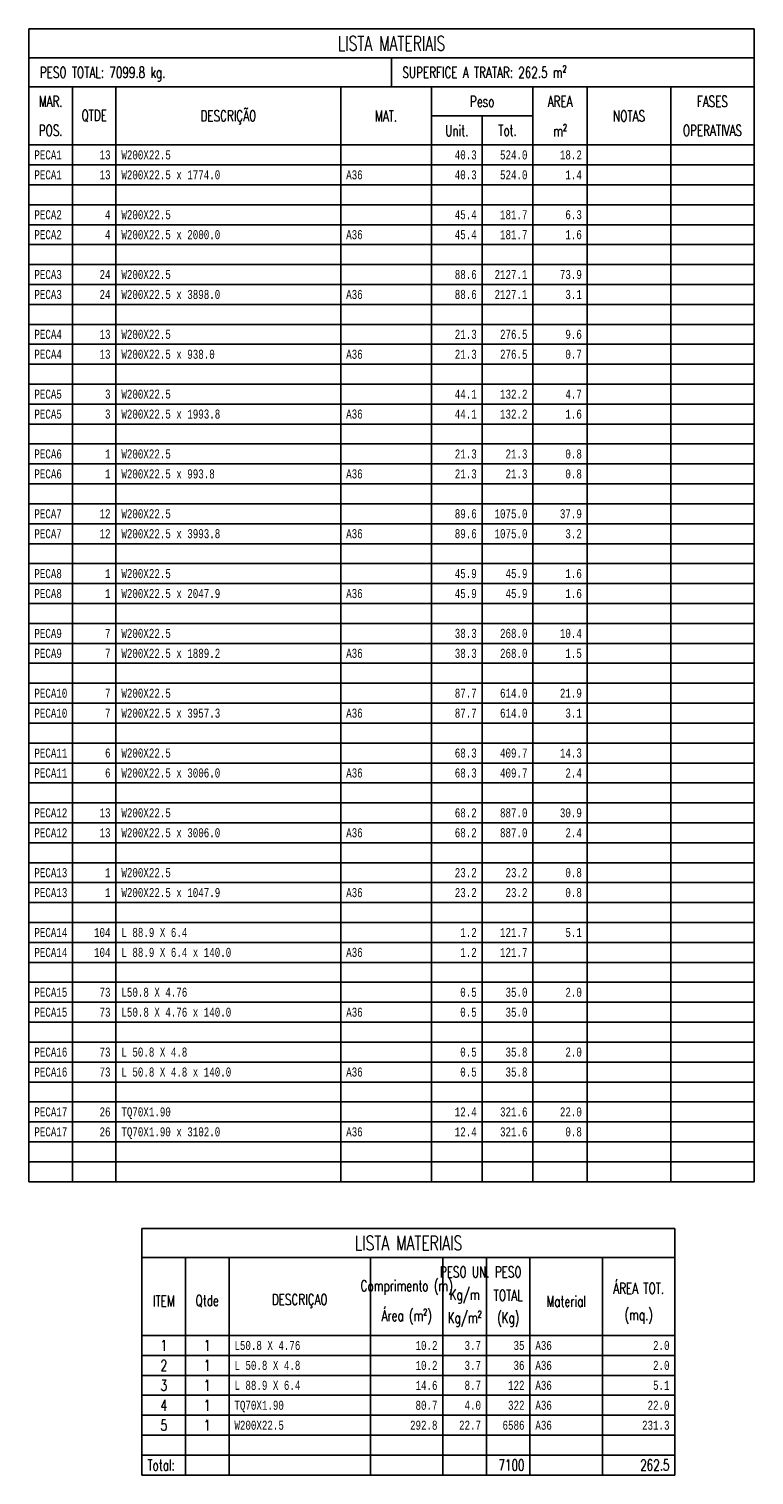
# Model space of a CAD drawing. Header units: feet. Extents: x 8647 to 79957, y -13328 to 10492.
# Tile 27 of 27: x 65209 to 67209, y 5135 to 9124. Entities that reach past the tile are written whole.
import ezdxf
from ezdxf.enums import TextEntityAlignment as Align

# ---------------------------------------------------------------- set-up
doc = ezdxf.new("R2010")
doc.units = ezdxf.units.FT
doc.header["$LTSCALE"] = 20
doc.header["$MEASUREMENT"] = 0
doc.layers.get('0').update_dxf_attribs({"linetype": 'CONTINUOUS'})
doc.styles.add('tb1', font='romans.shx', dxfattribs={"width": 0.7, "height": 40})
doc.styles.add('tb2', font='romans.shx', dxfattribs={"width": 0.7, "height": 30})
doc.styles.add('tb3', font='monotxt.shx', dxfattribs={"width": 0.7, "height": 25})

msp = doc.modelspace()

# ---------------------------------------------------------------- linework, layer by layer
at = {"color": 4}
for p, q in [((65208.6, 9123.9), (65208.6, 5943.9)), ((65208.6, 9123.9), (67208.6, 9123.9)), ((67208.6, 9123.9), (67208.6, 5943.9)), ((65208.6, 9043.9), (67208.6, 9043.9)), ((65208.6, 5943.9), (67208.6, 5943.9)), ((65520.4, 5814.6), (65520.4, 5134.6)), ((66990.4, 5814.6), (65520.4, 5814.6)), ((66990.4, 5814.6), (66990.4, 5134.6)), ((65520.4, 5734.6), (66990.4, 5734.6)), ((65520.4, 5134.6), (66990.4, 5134.6))]:
    msp.add_line(p, q, dxfattribs=at)
at = {"color": 3}
for p, q in [((66208.6, 8963.9), (66208.6, 9043.9)), ((65208.6, 8963.9), (67208.6, 8963.9)), ((65328.6, 8963.9), (65328.6, 5943.9)), ((65448.6, 8963.9), (65448.6, 5943.9)), ((66068.6, 8963.9), (66068.6, 5943.9)), ((66318.6, 8963.9), (66318.6, 5943.9)), ((66598.6, 8963.9), (66598.6, 5943.9)), ((66748.6, 8963.9), (66748.6, 5943.9)), ((66978.6, 8963.9), (66978.6, 5943.9)), ((66318.6, 8883.9), (66598.6, 8883.9)), ((65208.6, 8803.9), (67208.6, 8803.9)), ((65520.4, 5734.6), (66990.4, 5734.6)), ((65640.4, 5734.6), (65640.4, 5134.6)), ((65760.4, 5734.6), (65760.4, 5134.6)), ((66150.4, 5734.6), (66150.4, 5134.6)), ((66350.4, 5734.6), (66350.4, 5134.6)), ((66470.4, 5734.6), (66470.4, 5134.6)), ((66590.4, 5734.6), (66590.4, 5134.6)), ((66790.4, 5734.6), (66790.4, 5134.6))]:
    msp.add_line(p, q, dxfattribs=at)
at = {"color": 7}
for p, q in [((66458.6, 8883.9), (66458.6, 5943.9)), ((65208.6, 8748.9), (67208.6, 8748.9)), ((65208.6, 8693.9), (67208.6, 8693.9)), ((65208.6, 8638.9), (67208.6, 8638.9)), ((65208.6, 8583.9), (67208.6, 8583.9)), ((65208.6, 8528.9), (67208.6, 8528.9)), ((65208.6, 8473.9), (67208.6, 8473.9)), ((65208.6, 8418.9), (67208.6, 8418.9)), ((65208.6, 8363.9), (67208.6, 8363.9)), ((65208.6, 8308.9), (67208.6, 8308.9)), ((65208.6, 8253.9), (67208.6, 8253.9)), ((65208.6, 8198.9), (67208.6, 8198.9)), ((65208.6, 8143.9), (67208.6, 8143.9)), ((65208.6, 8088.9), (67208.6, 8088.9)), ((65208.6, 8033.9), (67208.6, 8033.9)), ((65208.6, 7978.9), (67208.6, 7978.9)), ((65208.6, 7923.9), (67208.6, 7923.9)), ((65208.6, 7868.9), (67208.6, 7868.9)), ((65208.6, 7813.9), (67208.6, 7813.9)), ((65208.6, 7758.9), (67208.6, 7758.9)), ((65208.6, 7703.9), (67208.6, 7703.9)), ((65208.6, 7648.9), (67208.6, 7648.9)), ((65208.6, 7593.9), (67208.6, 7593.9)), ((65208.6, 7538.9), (67208.6, 7538.9)), ((65208.6, 7483.9), (67208.6, 7483.9)), ((65208.6, 7428.9), (67208.6, 7428.9)), ((65208.6, 7373.9), (67208.6, 7373.9)), ((65208.6, 7318.9), (67208.6, 7318.9)), ((65208.6, 7263.9), (67208.6, 7263.9)), ((65208.6, 7208.9), (67208.6, 7208.9)), ((65208.6, 7153.9), (67208.6, 7153.9)), ((65208.6, 7098.9), (67208.6, 7098.9)), ((65208.6, 7043.9), (67208.6, 7043.9)), ((65208.6, 6988.9), (67208.6, 6988.9)), ((65208.6, 6933.9), (67208.6, 6933.9)), ((65208.6, 6878.9), (67208.6, 6878.9)), ((65208.6, 6823.9), (67208.6, 6823.9)), ((65208.6, 6768.9), (67208.6, 6768.9)), ((65208.6, 6713.9), (67208.6, 6713.9)), ((65208.6, 6658.9), (67208.6, 6658.9)), ((65208.6, 6603.9), (67208.6, 6603.9)), ((65208.6, 6548.9), (67208.6, 6548.9)), ((65208.6, 6493.9), (67208.6, 6493.9)), ((65208.6, 6438.9), (67208.6, 6438.9)), ((65208.6, 6383.9), (67208.6, 6383.9)), ((65208.6, 6328.9), (67208.6, 6328.9)), ((65208.6, 6273.9), (67208.6, 6273.9)), ((65208.6, 6218.9), (67208.6, 6218.9)), ((65208.6, 6163.9), (67208.6, 6163.9)), ((65208.6, 6108.9), (67208.6, 6108.9)), ((65208.6, 6053.9), (67208.6, 6053.9)), ((65208.6, 5998.9), (67208.6, 5998.9)), ((65520.4, 5519.6), (66990.4, 5519.6)), ((65520.4, 5464.6), (66990.4, 5464.6)), ((65520.4, 5409.6), (66990.4, 5409.6)), ((65520.4, 5354.6), (66990.4, 5354.6)), ((65520.4, 5299.6), (66990.4, 5299.6)), ((65520.4, 5244.6), (66990.4, 5244.6)), ((65520.4, 5189.6), (66990.4, 5189.6))]:
    msp.add_line(p, q, dxfattribs=at)

# ---------------------------------------------------------------- texts
at = {"color": 4, "style": 'tb1', "width": 0.7}
for p in [(66208.6, 9083.9), (66255.4, 5774.6)]:
    msp.add_text('LISTA MATERIAIS', height=40, dxfattribs=at).set_placement(p, align=Align.MIDDLE)
at = {"color": 3, "style": 'tb2', "width": 0.7}
for s, p in [('PESO TOTAL: 7099.8 kg.', (65238.6, 9003.9)), ('SUPERFICE A TRATAR: 262.5 m²', (66238.6, 9003.9)), ('Total:', (65535.4, 5162.1))]:
    msp.add_text(s, height=30, dxfattribs=at).set_placement(p, align=Align.MIDDLE_LEFT)
for s, p in [('MAR.', (65268.6, 8923.9)), ('Peso', (66458.6, 8923.9)), ('AREA', (66673.6, 8923.9)), ('FASES', (67093.6, 8923.9)), ('QTDE', (65388.6, 8883.9)), ('DESCRIÇÃO', (65758.6, 8883.9)), ('MAT.', (66193.6, 8883.9)), ('NOTAS', (66863.6, 8883.9)), ('POS.', (65268.6, 8843.9)), ('Unit.', (66388.6, 8843.9)), ('Tot.', (66528.6, 8843.9)), ('m²', (66673.6, 8843.9)), ('OPERATIVAS', (67093.6, 8843.9)), ('PESO UN.', (66410.4, 5694.6)), ('PESO', (66530.4, 5694.6)), ('Comprimento (m)', (66250.4, 5654.6)), ('ÁREA TOT.', (66890.4, 5654.6)), ('ITEM', (65580.4, 5614.6)), ('Qtde', (65700.4, 5614.6)), ('DESCRIÇAO', (65955.4, 5614.6)), ('Kg/m', (66410.4, 5630.6)), ('TOTAL', (66530.4, 5630.6)), ('Material', (66690.4, 5614.6)), ('Área (m²)', (66250.4, 5574.6)), ('Kg/m²', (66410.4, 5566.6)), ('(Kg)', (66530.4, 5566.6)), ('(mq.)', (66890.4, 5574.6))]:
    msp.add_text(s, height=30, dxfattribs=at).set_placement(p, align=Align.MIDDLE)
at = {"color": 7, "style": 'tb3', "width": 0.7}
for s, p in [('PECA1', (65223.6, 8776.4)), ('W200X22.5', (65463.6, 8776.4)), ('PECA1', (65223.6, 8721.4)), ('W200X22.5 x 1774.0', (65463.6, 8721.4)), ('A36', (66083.6, 8721.4)), ('PECA2', (65223.6, 8611.4)), ('W200X22.5', (65463.6, 8611.4)), ('PECA2', (65223.6, 8556.4)), ('W200X22.5 x 2000.0', (65463.6, 8556.4)), ('A36', (66083.6, 8556.4)), ('PECA3', (65223.6, 8446.4)), ('W200X22.5', (65463.6, 8446.4)), ('PECA3', (65223.6, 8391.4)), ('W200X22.5 x 3898.0', (65463.6, 8391.4)), ('A36', (66083.6, 8391.4)), ('PECA4', (65223.6, 8281.4)), ('W200X22.5', (65463.6, 8281.4)), ('PECA4', (65223.6, 8226.4)), ('W200X22.5 x 938.0', (65463.6, 8226.4)), ('A36', (66083.6, 8226.4)), ('PECA5', (65223.6, 8116.4)), ('W200X22.5', (65463.6, 8116.4)), ('PECA5', (65223.6, 8061.4)), ('W200X22.5 x 1993.8', (65463.6, 8061.4)), ('A36', (66083.6, 8061.4)), ('PECA6', (65223.6, 7951.4)), ('W200X22.5', (65463.6, 7951.4)), ('PECA6', (65223.6, 7896.4)), ('W200X22.5 x 993.8', (65463.6, 7896.4)), ('A36', (66083.6, 7896.4)), ('PECA7', (65223.6, 7786.4)), ('W200X22.5', (65463.6, 7786.4)), ('PECA7', (65223.6, 7731.4)), ('W200X22.5 x 3993.8', (65463.6, 7731.4)), ('A36', (66083.6, 7731.4)), ('PECA8', (65223.6, 7621.4)), ('W200X22.5', (65463.6, 7621.4)), ('PECA8', (65223.6, 7566.4)), ('W200X22.5 x 2047.9', (65463.6, 7566.4)), ('A36', (66083.6, 7566.4)), ('PECA9', (65223.6, 7456.4)), ('W200X22.5', (65463.6, 7456.4)), ('PECA9', (65223.6, 7401.4)), ('W200X22.5 x 1889.2', (65463.6, 7401.4)), ('A36', (66083.6, 7401.4)), ('PECA10', (65223.6, 7291.4)), ('W200X22.5', (65463.6, 7291.4)), ('PECA10', (65223.6, 7236.4)), ('W200X22.5 x 3957.3', (65463.6, 7236.4)), ('A36', (66083.6, 7236.4)), ('PECA11', (65223.6, 7126.4)), ('W200X22.5', (65463.6, 7126.4)), ('PECA11', (65223.6, 7071.4)), ('W200X22.5 x 3006.0', (65463.6, 7071.4)), ('A36', (66083.6, 7071.4)), ('PECA12', (65223.6, 6961.4)), ('W200X22.5', (65463.6, 6961.4)), ('PECA12', (65223.6, 6906.4)), ('W200X22.5 x 3006.0', (65463.6, 6906.4)), ('A36', (66083.6, 6906.4)), ('PECA13', (65223.6, 6796.4)), ('W200X22.5', (65463.6, 6796.4)), ('PECA13', (65223.6, 6741.4)), ('W200X22.5 x 1047.9', (65463.6, 6741.4)), ('A36', (66083.6, 6741.4)), ('PECA14', (65223.6, 6631.4)), ('L 88.9 X 6.4', (65463.6, 6631.4)), ('PECA14', (65223.6, 6576.4)), ('L 88.9 X 6.4 x 140.0', (65463.6, 6576.4)), ('A36', (66083.6, 6576.4)), ('PECA15', (65223.6, 6466.4)), ('L50.8 X 4.76', (65463.6, 6466.4)), ('PECA15', (65223.6, 6411.4)), ('L50.8 X 4.76 x 140.0', (65463.6, 6411.4)), ('A36', (66083.6, 6411.4)), ('PECA16', (65223.6, 6301.4)), ('L 50.8 X 4.8', (65463.6, 6301.4)), ('PECA16', (65223.6, 6246.4)), ('L 50.8 X 4.8 x 140.0', (65463.6, 6246.4)), ('A36', (66083.6, 6246.4)), ('PECA17', (65223.6, 6136.4)), ('TQ70X1.90', (65463.6, 6136.4)), ('PECA17', (65223.6, 6081.4)), ('TQ70X1.90 x 3102.0', (65463.6, 6081.4)), ('A36', (66083.6, 6081.4)), ('L50.8 X 4.76', (65775.4, 5492.1)), ('A36', (66605.4, 5492.1)), ('L 50.8 X 4.8', (65775.4, 5437.1)), ('A36', (66605.4, 5437.1)), ('L 88.9 X 6.4', (65775.4, 5382.1)), ('A36', (66605.4, 5382.1)), ('TQ70X1.90', (65775.4, 5327.1)), ('A36', (66605.4, 5327.1)), ('W200X22.5', (65775.4, 5272.1)), ('A36', (66605.4, 5272.1))]:
    msp.add_text(s, height=25, dxfattribs=at).set_placement(p, align=Align.MIDDLE_LEFT)
for s, p in [('13', (65433.6, 8776.4)), ('40.3', (66443.6, 8776.4)), ('524.0', (66583.6, 8776.4)), ('18.2', (66733.6, 8776.4)), ('13', (65433.6, 8721.4)), ('40.3', (66443.6, 8721.4)), ('524.0', (66583.6, 8721.4)), ('1.4', (66733.6, 8721.4)), ('4', (65433.6, 8611.4)), ('45.4', (66443.6, 8611.4)), ('181.7', (66583.6, 8611.4)), ('6.3', (66733.6, 8611.4)), ('4', (65433.6, 8556.4)), ('45.4', (66443.6, 8556.4)), ('181.7', (66583.6, 8556.4)), ('1.6', (66733.6, 8556.4)), ('24', (65433.6, 8446.4)), ('88.6', (66443.6, 8446.4)), ('2127.1', (66583.6, 8446.4)), ('73.9', (66733.6, 8446.4)), ('24', (65433.6, 8391.4)), ('88.6', (66443.6, 8391.4)), ('2127.1', (66583.6, 8391.4)), ('3.1', (66733.6, 8391.4)), ('13', (65433.6, 8281.4)), ('21.3', (66443.6, 8281.4)), ('276.5', (66583.6, 8281.4)), ('9.6', (66733.6, 8281.4)), ('13', (65433.6, 8226.4)), ('21.3', (66443.6, 8226.4)), ('276.5', (66583.6, 8226.4)), ('0.7', (66733.6, 8226.4)), ('3', (65433.6, 8116.4)), ('44.1', (66443.6, 8116.4)), ('132.2', (66583.6, 8116.4)), ('4.7', (66733.6, 8116.4)), ('3', (65433.6, 8061.4)), ('44.1', (66443.6, 8061.4)), ('132.2', (66583.6, 8061.4)), ('1.6', (66733.6, 8061.4)), ('1', (65433.6, 7951.4)), ('21.3', (66443.6, 7951.4)), ('21.3', (66583.6, 7951.4)), ('0.8', (66733.6, 7951.4)), ('1', (65433.6, 7896.4)), ('21.3', (66443.6, 7896.4)), ('21.3', (66583.6, 7896.4)), ('0.8', (66733.6, 7896.4)), ('12', (65433.6, 7786.4)), ('89.6', (66443.6, 7786.4)), ('1075.0', (66583.6, 7786.4)), ('37.9', (66733.6, 7786.4)), ('12', (65433.6, 7731.4)), ('89.6', (66443.6, 7731.4)), ('1075.0', (66583.6, 7731.4)), ('3.2', (66733.6, 7731.4)), ('1', (65433.6, 7621.4)), ('45.9', (66443.6, 7621.4)), ('45.9', (66583.6, 7621.4)), ('1.6', (66733.6, 7621.4)), ('1', (65433.6, 7566.4)), ('45.9', (66443.6, 7566.4)), ('45.9', (66583.6, 7566.4)), ('1.6', (66733.6, 7566.4)), ('7', (65433.6, 7456.4)), ('38.3', (66443.6, 7456.4)), ('268.0', (66583.6, 7456.4)), ('10.4', (66733.6, 7456.4)), ('7', (65433.6, 7401.4)), ('38.3', (66443.6, 7401.4)), ('268.0', (66583.6, 7401.4)), ('1.5', (66733.6, 7401.4)), ('7', (65433.6, 7291.4)), ('87.7', (66443.6, 7291.4)), ('614.0', (66583.6, 7291.4)), ('21.9', (66733.6, 7291.4)), ('7', (65433.6, 7236.4)), ('87.7', (66443.6, 7236.4)), ('614.0', (66583.6, 7236.4)), ('3.1', (66733.6, 7236.4)), ('6', (65433.6, 7126.4)), ('68.3', (66443.6, 7126.4)), ('409.7', (66583.6, 7126.4)), ('14.3', (66733.6, 7126.4)), ('6', (65433.6, 7071.4)), ('68.3', (66443.6, 7071.4)), ('409.7', (66583.6, 7071.4)), ('2.4', (66733.6, 7071.4)), ('13', (65433.6, 6961.4)), ('68.2', (66443.6, 6961.4)), ('887.0', (66583.6, 6961.4)), ('30.9', (66733.6, 6961.4)), ('13', (65433.6, 6906.4)), ('68.2', (66443.6, 6906.4)), ('887.0', (66583.6, 6906.4)), ('2.4', (66733.6, 6906.4)), ('1', (65433.6, 6796.4)), ('23.2', (66443.6, 6796.4)), ('23.2', (66583.6, 6796.4)), ('0.8', (66733.6, 6796.4)), ('1', (65433.6, 6741.4)), ('23.2', (66443.6, 6741.4)), ('23.2', (66583.6, 6741.4)), ('0.8', (66733.6, 6741.4)), ('104', (65433.6, 6631.4)), ('1.2', (66443.6, 6631.4)), ('121.7', (66583.6, 6631.4)), ('5.1', (66733.6, 6631.4)), ('104', (65433.6, 6576.4)), ('1.2', (66443.6, 6576.4)), ('121.7', (66583.6, 6576.4)), ('73', (65433.6, 6466.4)), ('0.5', (66443.6, 6466.4)), ('35.0', (66583.6, 6466.4)), ('2.0', (66733.6, 6466.4)), ('73', (65433.6, 6411.4)), ('0.5', (66443.6, 6411.4)), ('35.0', (66583.6, 6411.4)), ('73', (65433.6, 6301.4)), ('0.5', (66443.6, 6301.4)), ('35.8', (66583.6, 6301.4)), ('2.0', (66733.6, 6301.4)), ('73', (65433.6, 6246.4)), ('0.5', (66443.6, 6246.4)), ('35.8', (66583.6, 6246.4)), ('26', (65433.6, 6136.4)), ('12.4', (66443.6, 6136.4)), ('321.6', (66583.6, 6136.4)), ('22.0', (66733.6, 6136.4)), ('26', (65433.6, 6081.4)), ('12.4', (66443.6, 6081.4)), ('321.6', (66583.6, 6081.4)), ('0.8', (66733.6, 6081.4)), ('10.2', (66335.4, 5492.1)), ('3.7', (66455.4, 5492.1)), ('35', (66575.4, 5492.1)), ('2.0', (66975.4, 5492.1)), ('10.2', (66335.4, 5437.1)), ('3.7', (66455.4, 5437.1)), ('36', (66575.4, 5437.1)), ('2.0', (66975.4, 5437.1)), ('14.6', (66335.4, 5382.1)), ('8.7', (66455.4, 5382.1)), ('122', (66575.4, 5382.1)), ('5.1', (66975.4, 5382.1)), ('80.7', (66335.4, 5327.1)), ('4.0', (66455.4, 5327.1)), ('322', (66575.4, 5327.1)), ('22.0', (66975.4, 5327.1)), ('292.8', (66335.4, 5272.1)), ('22.7', (66455.4, 5272.1)), ('6586', (66575.4, 5272.1)), ('231.3', (66975.4, 5272.1))]:
    msp.add_text(s, height=25, dxfattribs=at).set_placement(p, align=Align.MIDDLE_RIGHT)
at = {"color": 7, "style": 'tb2', "width": 0.7}
for s, p in [('1', (65580.4, 5492.1)), ('1', (65700.4, 5492.1)), ('2', (65580.4, 5437.1)), ('1', (65700.4, 5437.1)), ('3', (65580.4, 5382.1)), ('1', (65700.4, 5382.1)), ('4', (65580.4, 5327.1)), ('1', (65700.4, 5327.1)), ('5', (65580.4, 5272.1)), ('1', (65700.4, 5272.1))]:
    msp.add_text(s, height=30, dxfattribs=at).set_placement(p, align=Align.MIDDLE)
at = {"color": 3, "style": 'tb2', "width": 0.7}
for s, p in [('7100', (66575.4, 5162.1)), ('262.5', (66975.4, 5162.1))]:
    msp.add_text(s, height=30, dxfattribs=at).set_placement(p, align=Align.MIDDLE_RIGHT)

doc.saveas('drawing.dxf')
